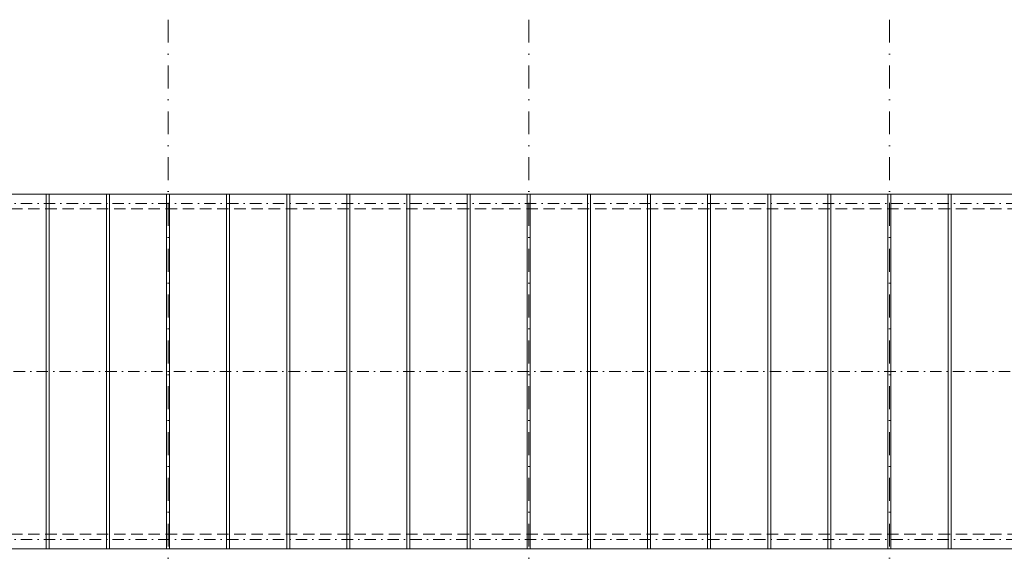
# Model space of a CAD drawing. Header units: millimetres. Extents: x -916886 to 3713765, y -2985421 to 1675785.
# Tile 123 of 256: x 27533 to 43911, y 255826 to 264800. Entities that reach past the tile are written whole.
import ezdxf

# ---------------------------------------------------------------- set-up
doc = ezdxf.new("R2010")
doc.units = ezdxf.units.MM
for name, pattern in [('CENTERX2', [101.6, 63.5, -12.7, 12.7, -12.7]), ('DASHDOT', [25.4, 12.7, -6.35, 0, -6.35]), ('ČÁRKOVANÁ', [19.05, 12.7, -6.35])]:
    doc.linetypes.add(name, pattern=pattern)
doc.layers.add('A99_S_kce-demolice', color=30, linetype='Continuous', lineweight=20)
doc.layers.add('A99_S_osy', color=1, linetype='CENTERX2', lineweight=5)

msp = doc.modelspace()

# ---------------------------------------------------------------- linework, layer by layer
at = {"layer": 'A99_S_kce-demolice', "color": 7, "linetype": 'Continuous', "lineweight": 9}
for p, q in [((27975, 255995), (27975, 261905)), ((28025, 255995), (28025, 261905)), ((28975, 255995), (28975, 261905)), ((29025, 255995), (29025, 261905)), ((29975, 255995), (29975, 261905)), ((30025, 255995), (30025, 261905)), ((30975, 255995), (30975, 261905)), ((31025, 255995), (31025, 261905)), ((31975, 255995), (31975, 261905)), ((32025, 255995), (32025, 261905)), ((32975, 255995), (32975, 261905)), ((33025, 255995), (33025, 261905)), ((33975, 255995), (33975, 261905)), ((34025, 255995), (34025, 261905)), ((34975, 255995), (34975, 261905)), ((35025, 255995), (35025, 261905)), ((35975, 255995), (35975, 261905)), ((36025, 255995), (36025, 261905)), ((36975, 255995), (36975, 261905)), ((37025, 255995), (37025, 261905)), ((37975, 255995), (37975, 261905)), ((38025, 255995), (38025, 261905)), ((38975, 255995), (38975, 261905)), ((39025, 255995), (39025, 261905)), ((39975, 255995), (39975, 261905)), ((40025, 255995), (40025, 261905)), ((40975, 255995), (40975, 261905)), ((41025, 255995), (41025, 261905)), ((41975, 255995), (41975, 261905)), ((42025, 255995), (42025, 261905)), ((42975, 255995), (42975, 261905)), ((43025, 255995), (43025, 261905))]:
    msp.add_line(p, q, dxfattribs=at)
at = {"layer": 'A99_S_kce-demolice', "color": 7, "linetype": 'Continuous', "lineweight": 13}
msp.add_lwpolyline([(144620, 256000), (144620, 261900), (11930, 261900), (11930, 256000)], close=True, dxfattribs=at)
at = {"layer": 'A99_S_kce-demolice', "color": 7, "linetype": 'ČÁRKOVANÁ', "lineweight": 9, "ltscale": 15}
for points in [[(144450, 261655.3), (12100, 261655.3)], [(144450, 256244.7), (12100, 256244.7)]]:
    msp.add_lwpolyline(points, dxfattribs=at)
at = {"layer": 'A99_S_kce-demolice', "color": 7, "linetype": 'Continuous', "lineweight": 9}
for points in [[(27975, 259325), (27975, 259145)], [(28025, 259325), (28025, 259145)], [(28975, 259325), (28975, 259145)], [(29025, 259325), (29025, 259145)], [(29975, 259325), (29975, 259145)], [(30025, 259325), (30025, 259145)], [(30975, 259325), (30975, 259145)], [(31025, 259325), (31025, 259145)], [(31975, 259325), (31975, 259145)], [(32025, 259325), (32025, 259145)], [(32975, 259325), (32975, 259145)], [(33025, 259325), (33025, 259145)], [(33975, 259325), (33975, 259145)], [(34025, 259325), (34025, 259145)], [(34975, 259325), (34975, 259145)], [(35025, 259325), (35025, 259145)], [(35975, 259325), (35975, 259145)], [(36025, 259325), (36025, 259145)], [(36975, 259325), (36975, 259145)], [(37025, 259325), (37025, 259145)], [(37975, 259325), (37975, 259145)], [(38025, 259325), (38025, 259145)], [(38975, 259325), (38975, 259145)], [(39025, 259325), (39025, 259145)], [(39975, 259325), (39975, 259145)], [(40025, 259325), (40025, 259145)], [(40975, 259325), (40975, 259145)], [(41025, 259325), (41025, 259145)], [(41975, 259325), (41975, 259145)], [(42025, 259325), (42025, 259145)], [(42975, 259325), (42975, 259145)], [(43025, 259325), (43025, 259145)]]:
    msp.add_lwpolyline(points, dxfattribs=at)
at = {"layer": 'A99_S_osy', "linetype": 'DASHDOT', "lineweight": 5, "ltscale": 30}
for points in [[(30000, 264800), (30000, 146890)], [(36000, 264800), (36000, 176462.5)], [(42000, 264800), (42000, 146890)]]:
    msp.add_lwpolyline(points, dxfattribs=at)
at = {"layer": 'A99_S_osy', "color": 7, "linetype": 'DASHDOT', "lineweight": 5, "ltscale": 15}
for points in [[(144740, 261745), (11865, 261745)], [(144620, 258950), (11930, 258950)], [(144740, 256155), (11865, 256155)]]:
    msp.add_lwpolyline(points, dxfattribs=at)

doc.saveas('drawing.dxf')
